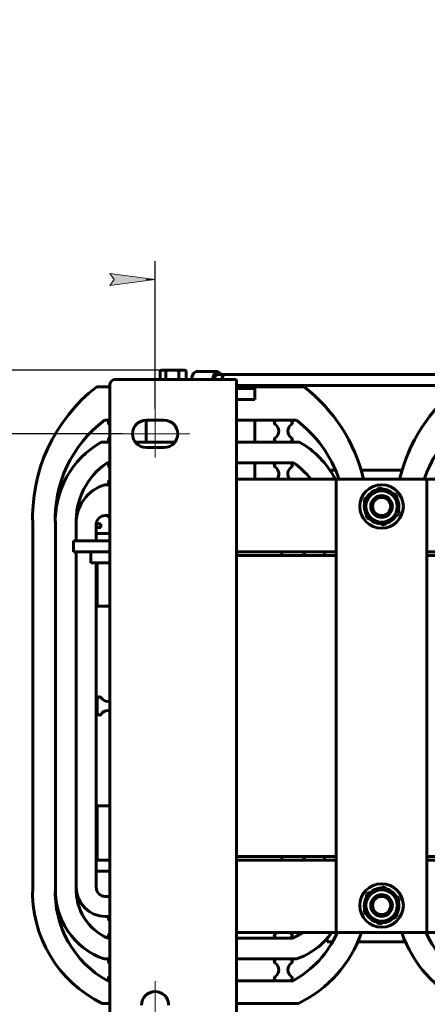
# Model space of a CAD drawing. Header units: millimetres. Extents: x 0 to 297, y 0 to 420.
# Tile 19 of 23: x 100 to 145, y 311 to 420. Entities that reach past the tile are written whole.
import ezdxf

# ---------------------------------------------------------------- set-up
doc = ezdxf.new("R2010")
doc.units = ezdxf.units.MM
for name, pattern in [('K5LT_AXLED', [19.5, 15, -1.5, 1.5, -1.5]), ('K5LT_BASIC', [0]), ('K5LT_THIN', [0])]:
    doc.linetypes.add(name, pattern=pattern)
doc.layers.add('Системный слой', color=7, linetype='Continuous')
doc.styles.add('KDIMTEXTSTYLE', font='GOST_AU.SHX', dxfattribs={"width": 0.96, "oblique": 15, "height": 5})
doc.dimstyles.new('KDIMSTYLE (0.20)', dxfattribs={"dimtxt": 5, "dimasz": 1, "dimexe": 2, "dimexo": 0, "dimgap": 1, "dimtad": 1, "dimlfac": 5, "dimtxsty": 'KDIMTEXTSTYLE', "dimsah": 1, "dimcen": 0, "dimdle": 1, "dimadec": 0, "dimazin": 0, "dimtfac": 0.667, "dimtmove": 0, "dimatfit": 3, "dimfxl": 1, "dimtvp": 1, "dimtolj": 1, "dimtzin": 0, "dimarcsym": 0})

# ---------------------------------------------------------------- blocks, each defined once
blk = doc.blocks.new('U133')
at = {"layer": 'Системный слой', "color": 150, "linetype": 'K5LT_BASIC', "lineweight": 60, "true_color": 0x0080ff}
for p, q in [((123.06, 380.87), (124.97, 380.87)), ((124.97, 380.87), (124.98, 380.87)), ((124.98, 380.87), (124.99, 380.87)), ((124.99, 380.87), (125, 380.87)), ((125, 380.87), (125.01, 380.87)), ((125.01, 380.87), (125.02, 380.87)), ((125.02, 380.87), (125.03, 380.87)), ((125.03, 380.87), (125.04, 380.87)), ((125.04, 380.87), (125.05, 380.87)), ((125.05, 380.87), (125.07, 380.87)), ((125.07, 380.87), (125.07, 380.87)), ((125.07, 380.87), (125.09, 380.87)), ((125.09, 380.87), (125.11, 380.87)), ((125.11, 380.87), (125.15, 380.87)), ((125.15, 380.87), (125.15, 380.87)), ((125.15, 380.87), (125.17, 380.87)), ((125.17, 380.87), (125.19, 380.87)), ((125.19, 380.87), (125.24, 380.87)), ((125.24, 380.87), (125.33, 380.87)), ((125.33, 380.87), (125.52, 380.87)), ((125.52, 380.87), (125.6, 380.87)), ((125.6, 380.87), (125.61, 380.87)), ((125.61, 380.87), (125.62, 380.87)), ((125.62, 380.87), (125.63, 380.87)), ((125.63, 380.87), (125.64, 380.87)), ((125.64, 380.87), (125.65, 380.87)), ((125.65, 380.87), (125.66, 380.87)), ((125.66, 380.87), (125.67, 380.87)), ((125.67, 380.87), (125.68, 380.87)), ((125.68, 380.87), (125.69, 380.87)), ((125.69, 380.87), (125.69, 380.87)), ((125.69, 380.87), (125.71, 380.87)), ((125.71, 380.87), (125.72, 380.87)), ((125.72, 380.87), (125.73, 380.87)), ((125.73, 380.87), (125.74, 380.87)), ((125.74, 380.87), (125.76, 380.87)), ((125.76, 380.87), (125.81, 380.87)), ((125.81, 380.87), (125.82, 380.87)), ((125.82, 380.87), (125.83, 380.87)), ((125.83, 380.87), (125.84, 380.87)), ((125.84, 380.87), (125.86, 380.87)), ((125.86, 380.87), (125.91, 380.87)), ((125.91, 380.87), (126.01, 380.87)), ((126.01, 380.87), (126.02, 380.87)), ((126.02, 380.87), (126.04, 380.87)), ((126.04, 380.87), (126.07, 380.87)), ((126.07, 380.87), (126.13, 380.87)), ((126.13, 380.87), (126.25, 380.87)), ((126.25, 380.87), (126.31, 380.87)), ((126.31, 380.87), (126.32, 380.87)), ((126.32, 380.87), (126.34, 380.87)), ((126.34, 380.87), (126.37, 380.87)), ((126.37, 380.87), (126.44, 380.87)), ((126.44, 380.87), (126.57, 380.87)), ((126.57, 380.87), (126.63, 380.87)), ((126.63, 380.87), (126.64, 380.87)), ((126.64, 380.87), (126.65, 380.87)), ((126.65, 380.87), (126.69, 380.87)), ((126.69, 380.87), (126.76, 380.87)), ((126.76, 380.87), (126.89, 380.87)), ((126.89, 380.87), (126.94, 380.87)), ((126.94, 380.87), (126.95, 380.87)), ((126.95, 380.87), (126.97, 380.87)), ((126.97, 380.87), (126.99, 380.87)), ((126.99, 380.87), (127.04, 380.87)), ((127.04, 380.87), (127.14, 380.87)), ((127.14, 380.87), (127.34, 380.87)), ((127.34, 380.87), (127.73, 380.87)), ((127.73, 380.87), (128.53, 380.87)), ((128.53, 380.87), (130.11, 380.87)), ((130.11, 380.87), (133.28, 380.87)), ((133.28, 380.87), (139.61, 380.87)), ((139.61, 380.87), (152.28, 380.87)), ((152.28, 380.87), (177.62, 380.87)), ((177.62, 380.87), (212.6, 380.87)), ((212.6, 380.87), (225.01, 380.87)), ((225.01, 380.87), (225.04, 380.87)), ((225.04, 380.87), (225.06, 380.87)), ((225.06, 380.87), (225.07, 380.87)), ((225.07, 380.87), (225.08, 380.87)), ((225.08, 380.87), (225.1, 380.87)), ((225.1, 380.87), (225.12, 380.87)), ((225.12, 380.87), (225.14, 380.87)), ((225.14, 380.87), (225.18, 380.87)), ((225.18, 380.87), (225.24, 380.87)), ((225.24, 380.87), (225.25, 380.87)), ((225.25, 380.87), (225.26, 380.87)), ((225.26, 380.87), (225.29, 380.87)), ((225.29, 380.87), (225.3, 380.87)), ((225.3, 380.87), (225.31, 380.87)), ((225.31, 380.87), (225.33, 380.87)), ((225.33, 380.87), (225.35, 380.87)), ((225.35, 380.87), (225.36, 380.87)), ((225.36, 380.87), (225.37, 380.87)), ((225.37, 380.87), (225.38, 380.87)), ((225.38, 380.87), (225.39, 380.87)), ((225.39, 380.87), (225.41, 380.87)), ((225.41, 380.87), (225.44, 380.87)), ((225.44, 380.87), (225.45, 380.87)), ((225.45, 380.87), (225.46, 380.87)), ((225.46, 380.87), (225.49, 380.87)), ((225.49, 380.87), (225.54, 380.87)), ((225.54, 380.87), (225.55, 380.87)), ((225.55, 380.87), (225.56, 380.87)), ((225.56, 380.87), (225.57, 380.87)), ((225.57, 380.87), (225.6, 380.87)), ((225.6, 380.87), (225.65, 380.87)), ((225.65, 380.87), (225.66, 380.87)), ((225.66, 380.87), (225.67, 380.87)), ((225.67, 380.87), (225.7, 380.87)), ((225.7, 380.87), (225.75, 380.87)), ((225.75, 380.87), (225.76, 380.87)), ((225.76, 380.87), (225.77, 380.87)), ((225.77, 380.87), (225.78, 380.87)), ((225.78, 380.87), (225.79, 380.87)), ((225.79, 380.87), (225.8, 380.87)), ((225.8, 380.87), (225.82, 380.87)), ((225.82, 380.87), (225.83, 380.87)), ((225.83, 380.87), (225.84, 380.87)), ((225.84, 380.87), (225.85, 380.87)), ((225.85, 380.87), (225.87, 380.87)), ((225.87, 380.87), (225.91, 380.87)), ((225.91, 380.87), (225.98, 380.87)), ((225.98, 380.87), (226, 380.87)), ((226, 380.87), (226.01, 380.87)), ((226.01, 380.87), (226.02, 380.87)), ((226.02, 380.87), (226.05, 380.87)), ((226.05, 380.87), (226.1, 380.87)), ((226.1, 380.87), (226.11, 380.87)), ((226.11, 380.87), (226.12, 380.87)), ((226.12, 380.87), (226.13, 380.87)), ((226.13, 380.87), (226.14, 380.87)), ((226.14, 380.87), (226.15, 380.87)), ((226.15, 380.87), (226.16, 380.87)), ((226.16, 380.87), (226.18, 380.87)), ((226.18, 380.87), (226.2, 380.87)), ((226.2, 380.87), (226.21, 380.87)), ((226.21, 380.87), (226.22, 380.87)), ((226.22, 380.87), (226.24, 380.87)), ((226.24, 380.87), (226.28, 380.87)), ((226.28, 380.87), (226.29, 380.87)), ((226.29, 380.87), (226.31, 380.87)), ((226.31, 380.87), (226.33, 380.87)), ((226.33, 380.87), (226.38, 380.87)), ((226.38, 380.87), (226.45, 380.87)), ((226.45, 380.87), (226.46, 380.87)), ((226.46, 380.87), (226.48, 380.87)), ((226.48, 380.87), (226.51, 380.87)), ((226.51, 380.87), (226.55, 380.87)), ((226.55, 380.87), (226.57, 380.87)), ((226.57, 380.87), (226.58, 380.87)), ((226.58, 380.87), (226.59, 380.87)), ((226.59, 380.87), (226.6, 380.87)), ((226.6, 380.87), (226.61, 380.87)), ((226.61, 380.87), (226.63, 380.87)), ((226.63, 380.87), (226.66, 380.87)), ((226.66, 380.87), (226.7, 380.87)), ((226.7, 380.87), (226.77, 380.87)), ((226.77, 380.87), (226.79, 380.87)), ((226.79, 380.87), (226.8, 380.87)), ((226.8, 380.87), (226.81, 380.87)), ((226.81, 380.87), (226.84, 380.87)), ((226.84, 380.87), (226.85, 380.87)), ((226.85, 380.87), (226.86, 380.87)), ((226.86, 380.87), (226.88, 380.87)), ((226.88, 380.87), (226.89, 380.87)), ((226.89, 380.87), (226.9, 380.87)), ((226.9, 380.87), (226.91, 380.87)), ((226.91, 380.87), (226.92, 380.87)), ((226.92, 380.87), (226.93, 380.87)), ((226.93, 380.87), (226.94, 380.87)), ((226.94, 380.87), (226.97, 380.87)), ((226.97, 380.87), (227.03, 380.86)), ((227.03, 380.86), (227.15, 380.86)), ((227.15, 380.86), (227.16, 380.86)), ((227.16, 380.86), (227.17, 380.85)), ((227.17, 380.85), (227.2, 380.85)), ((227.2, 380.85), (227.26, 380.84)), ((227.26, 380.84), (227.29, 380.84)), ((227.29, 380.84), (227.31, 380.84)), ((227.31, 380.84), (227.32, 380.84)), ((227.32, 380.84), (227.33, 380.83)), ((227.33, 380.83), (227.34, 380.83)), ((229.8, 378.63), (229.81, 378.59)), ((229.81, 378.59), (229.81, 378.56)), ((229.81, 378.56), (229.82, 378.55)), ((229.82, 378.55), (229.82, 378.54)), ((229.82, 378.54), (229.82, 378.53)), ((229.82, 378.53), (229.82, 378.52)), ((229.82, 378.52), (229.83, 378.51)), ((229.83, 378.51), (229.83, 378.48)), ((229.83, 378.48), (229.84, 378.44)), ((229.84, 378.44), (229.85, 378.39)), ((229.85, 378.39), (229.87, 378.31)), ((229.87, 378.31), (229.87, 378.3)), ((229.87, 378.3), (229.87, 378.29)), ((229.87, 378.29), (229.87, 378.27)), ((229.87, 378.27), (229.88, 378.24)), ((229.88, 378.24), (229.88, 378.16)), ((229.88, 378.16), (229.9, 378.02)), ((229.9, 378.02), (229.9, 377.91)), ((229.9, 377.91), (229.9, 377.9)), ((229.9, 377.9), (229.9, 377.89)), ((229.9, 377.89), (229.9, 377.86)), ((229.9, 377.86), (229.9, 377.8)), ((229.9, 377.8), (229.9, 377.71)), ((229.9, 377.71), (229.9, 377.7)), ((229.9, 377.7), (229.9, 377.69)), ((229.9, 377.69), (229.9, 377.67)), ((229.9, 377.67), (229.9, 377.65)), ((229.9, 377.65), (229.9, 377.6)), ((229.9, 377.6), (229.9, 377.52)), ((229.9, 377.52), (229.9, 377.52)), ((229.9, 377.52), (229.9, 377.5)), ((229.9, 377.5), (229.9, 377.48)), ((229.9, 377.48), (229.9, 377.46)), ((229.9, 377.46), (229.9, 377.45)), ((229.9, 377.45), (229.9, 377.44)), ((229.9, 377.44), (229.9, 377.44)), ((229.9, 377.44), (229.9, 377.43)), ((229.9, 377.43), (229.9, 377.42)), ((229.9, 377.42), (229.9, 377.4)), ((229.9, 377.4), (229.9, 377.38)), ((229.9, 377.38), (229.9, 377.36)), ((229.9, 377.36), (229.9, 377.35)), ((229.9, 377.35), (229.9, 377.34)), ((229.9, 377.34), (229.9, 377.32)), ((229.9, 377.32), (229.9, 377.27)), ((229.9, 377.27), (229.9, 377.25)), ((229.9, 377.25), (229.9, 377.25)), ((229.9, 377.25), (229.9, 377.24)), ((229.9, 377.24), (229.9, 377.23)), ((229.9, 377.23), (229.9, 377.22)), ((229.9, 377.22), (229.9, 377.21)), ((229.9, 377.21), (229.9, 377.2)), ((229.9, 377.2), (229.9, 377.19)), ((229.9, 377.19), (229.9, 377.19)), ((229.9, 377.19), (229.9, 377.18)), ((229.9, 377.18), (229.9, 377.17)), ((229.9, 377.17), (229.9, 377.16)), ((229.9, 377.16), (229.9, 377.14)), ((229.9, 377.14), (229.9, 377.12)), ((229.9, 377.12), (229.9, 377.11)), ((229.9, 377.11), (229.9, 377.1)), ((229.9, 377.1), (229.9, 377.08)), ((229.9, 377.08), (229.9, 377.04)), ((229.9, 377.04), (229.9, 377.02)), ((229.9, 377.02), (229.9, 377.01)), ((229.9, 377.01), (229.9, 377)), ((229.9, 377), (229.9, 376.97)), ((229.9, 376.97), (229.9, 376.92)), ((229.9, 376.92), (229.9, 376.83)), ((229.9, 376.83), (229.9, 376.81)), ((229.9, 376.81), (229.9, 376.8)), ((229.9, 376.8), (229.9, 376.79)), ((229.9, 376.79), (229.9, 376.76)), ((229.9, 376.76), (229.9, 376.71)), ((229.9, 376.71), (229.9, 376.68)), ((229.9, 376.68), (229.9, 376.67)), ((229.9, 376.67), (229.9, 376.66)), ((229.9, 376.66), (229.9, 376.64)), ((229.9, 376.64), (229.9, 376.59)), ((229.9, 376.59), (229.9, 376.58)), ((229.9, 376.58), (229.9, 376.57)), ((229.9, 376.57), (229.9, 376.56)), ((229.9, 376.56), (229.9, 376.55)), ((229.9, 376.55), (229.9, 376.54)), ((229.9, 376.54), (229.9, 376.53)), ((229.9, 376.53), (229.9, 376.52)), ((229.9, 376.52), (229.9, 376.51)), ((229.9, 376.51), (229.9, 376.5)), ((229.9, 376.5), (229.9, 376.47)), ((229.9, 376.47), (229.9, 376.43)), ((229.9, 376.43), (229.9, 376.35)), ((229.9, 376.35), (229.9, 376.32)), ((229.9, 376.32), (229.9, 376.28)), ((229.9, 376.28), (229.9, 376.2)), ((229.9, 376.2), (229.9, 376.16)), ((229.9, 376.16), (229.9, 376.15)), ((229.9, 376.15), (229.9, 376.13)), ((229.9, 376.13), (229.9, 376.1)), ((229.9, 376.1), (229.9, 376.04)), ((229.9, 376.04), (229.9, 375.92)), ((229.9, 375.92), (229.9, 375.7)), ((229.9, 375.7), (229.9, 375.64)), ((229.9, 375.64), (229.9, 375.54)), ((229.9, 375.54), (229.9, 375.32)), ((229.9, 375.32), (229.9, 374.88)), ((229.9, 374.88), (229.9, 374.01)), ((229.9, 374.01), (229.9, 372.28)), ((229.9, 372.28), (229.9, 368.8)), ((229.9, 368.8), (229.9, 361.84)), ((229.9, 361.84), (229.9, 347.92)), ((229.9, 347.92), (229.9, 320.09)), ((229.9, 320.09), (229.9, 294.66)), ((229.9, 294.66), (229.9, 294.64)), ((229.9, 294.64), (229.9, 294.63)), ((229.9, 294.63), (229.9, 294.62)), ((229.9, 294.62), (229.9, 294.6)), ((229.9, 294.6), (229.9, 294.56)), ((229.9, 294.56), (229.9, 294.55)), ((229.9, 294.55), (229.9, 294.54)), ((229.9, 294.54), (229.9, 294.53)), ((229.9, 294.53), (229.9, 294.5)), ((229.9, 294.5), (229.9, 294.45)), ((229.9, 294.45), (229.9, 294.37)), ((229.9, 294.37), (229.9, 294.36)), ((229.9, 294.36), (229.9, 294.35)), ((229.9, 294.35), (229.9, 294.32)), ((229.9, 294.32), (229.9, 294.26)), ((229.9, 294.26), (229.9, 294.16)), ((229.9, 294.16), (229.9, 294.06)), ((229.9, 294.06), (229.9, 294.05)), ((229.9, 294.05), (229.9, 294.04)), ((229.9, 294.04), (229.9, 294.01)), ((229.9, 294.01), (229.9, 293.95)), ((229.9, 293.95), (229.9, 293.84)), ((229.9, 293.84), (229.9, 293.77)), ((229.9, 293.77), (229.9, 293.76)), ((229.9, 293.76), (229.9, 293.74)), ((229.9, 293.74), (229.9, 293.72)), ((229.9, 293.72), (229.9, 293.66)), ((229.9, 293.66), (229.9, 293.56)), ((229.9, 293.56), (229.9, 293.49)), ((229.9, 293.49), (229.9, 293.48)), ((229.9, 293.48), (229.9, 293.47)), ((229.9, 293.47), (229.9, 293.44)), ((229.9, 293.44), (229.9, 293.39)), ((229.9, 293.39), (229.9, 293.3)), ((229.9, 293.3), (229.9, 293.23)), ((229.9, 293.23), (229.9, 293.23)), ((229.9, 293.23), (229.9, 293.21)), ((229.9, 293.21), (229.9, 293.19)), ((229.9, 293.19), (229.9, 293.14)), ((229.9, 293.14), (229.9, 293.06)), ((229.9, 293.06), (229.9, 293)), ((229.9, 293), (229.9, 292.99)), ((229.9, 292.99), (229.9, 292.99)), ((229.9, 292.99), (229.9, 292.97)), ((229.9, 292.97), (229.9, 292.95)), ((229.9, 292.95), (229.9, 292.92))]:
    blk.add_line(p, q, dxfattribs=at)
blk = doc.blocks.new('U134')
at = {"layer": 'Системный слой', "color": 150, "linetype": 'K5LT_BASIC', "lineweight": 60, "true_color": 0x0080ff}
for p, q in [((122.72, 380.32), (122.78, 380.59)), ((122.78, 380.59), (122.9, 380.79)), ((122.9, 380.79), (123.06, 380.87))]:
    blk.add_line(p, q, dxfattribs=at)
blk = doc.blocks.new('U135')
at = {"layer": 'Системный слой', "color": 150, "linetype": 'K5LT_BASIC', "lineweight": 60, "true_color": 0x0080ff}
for p, q in [((124.36, 379.67), (163.15, 379.67)), ((227.27, 379.63), (227.29, 379.63)), ((227.29, 379.63), (227.3, 379.62)), ((227.3, 379.62), (227.31, 379.62)), ((227.31, 379.62), (227.32, 379.62)), ((227.32, 379.62), (227.32, 379.62)), ((227.32, 379.62), (227.33, 379.62)), ((227.33, 379.62), (227.35, 379.61)), ((227.35, 379.61), (227.37, 379.61)), ((227.37, 379.61), (227.4, 379.6)), ((227.4, 379.6), (227.42, 379.59)), ((227.42, 379.59), (227.43, 379.59)), ((227.43, 379.59), (227.44, 379.59)), ((227.44, 379.59), (227.47, 379.58)), ((227.47, 379.58), (227.51, 379.56)), ((227.51, 379.56), (227.6, 379.53)), ((227.6, 379.53), (227.61, 379.52)), ((227.61, 379.52), (227.62, 379.52)), ((227.62, 379.52), (227.65, 379.51)), ((227.65, 379.51), (227.69, 379.48)), ((227.69, 379.48), (227.77, 379.44)), ((227.77, 379.44), (227.78, 379.44)), ((227.78, 379.44), (227.79, 379.43)), ((227.79, 379.43), (227.82, 379.42)), ((227.82, 379.42), (227.86, 379.39)), ((227.86, 379.39), (227.95, 379.33)), ((227.95, 379.33), (227.95, 379.33)), ((227.95, 379.33), (227.96, 379.32)), ((227.96, 379.32), (227.97, 379.31)), ((227.97, 379.31), (227.99, 379.3)), ((227.99, 379.3), (228.03, 379.27)), ((228.03, 379.27), (228.12, 379.2)), ((228.12, 379.2), (228.14, 379.18)), ((228.14, 379.18), (228.14, 379.17)), ((228.14, 379.17), (228.15, 379.16)), ((228.15, 379.16), (228.17, 379.14)), ((228.17, 379.14), (228.21, 379.1)), ((228.21, 379.1), (228.28, 379.02)), ((228.28, 379.02), (228.29, 379.01)), ((228.29, 379.01), (228.3, 379)), ((228.3, 379), (228.31, 378.99)), ((228.31, 378.99), (228.33, 378.97)), ((228.33, 378.97), (228.36, 378.92)), ((228.36, 378.92), (228.42, 378.83)), ((228.42, 378.83), (228.43, 378.82)), ((228.43, 378.82), (228.44, 378.81)), ((228.44, 378.81), (228.44, 378.8)), ((228.44, 378.8), (228.46, 378.77)), ((228.46, 378.77), (228.48, 378.73)), ((228.48, 378.73), (228.53, 378.63)), ((228.53, 378.63), (228.54, 378.61)), ((228.54, 378.61), (228.55, 378.6)), ((228.55, 378.6), (228.55, 378.59)), ((228.55, 378.59), (228.56, 378.56)), ((228.56, 378.56), (228.58, 378.51)), ((228.58, 378.51), (228.62, 378.41)), ((228.62, 378.41), (228.62, 378.4)), ((228.62, 378.4), (228.63, 378.39)), ((228.63, 378.39), (228.63, 378.38)), ((228.63, 378.38), (228.64, 378.35)), ((228.64, 378.35), (228.65, 378.3)), ((228.65, 378.3), (228.67, 378.23)), ((228.67, 378.23), (228.67, 378.22)), ((228.67, 378.22), (228.67, 378.21)), ((228.67, 378.21), (228.68, 378.18)), ((228.68, 378.18), (228.68, 378.13)), ((228.68, 378.13), (228.69, 378.04)), ((228.69, 378.04), (228.69, 378.03)), ((228.69, 378.03), (228.69, 378.02)), ((228.69, 378.02), (228.7, 377.99)), ((228.7, 377.99), (228.7, 377.95)), ((228.7, 377.95), (228.7, 377.88)), ((228.7, 377.88), (228.7, 377.87)), ((228.7, 377.87), (228.7, 377.86)), ((228.7, 377.86), (228.7, 377.83)), ((228.7, 377.83), (228.7, 377.79)), ((228.7, 377.79), (228.7, 377.76)), ((228.7, 377.76), (228.7, 377.74)), ((228.7, 377.74), (228.7, 377.73)), ((228.7, 377.73), (228.7, 377.72)), ((228.7, 377.72), (228.7, 377.7)), ((228.7, 377.7), (228.7, 377.65)), ((228.7, 377.65), (228.7, 377.6)), ((228.7, 377.6), (228.7, 377.59)), ((228.7, 377.59), (228.7, 377.58)), ((228.7, 377.58), (228.7, 377.55)), ((228.7, 377.55), (228.7, 377.49)), ((228.7, 377.49), (228.7, 377.4)), ((228.7, 377.4), (228.7, 377.35)), ((228.7, 377.35), (228.7, 377.33)), ((228.7, 377.33), (228.7, 377.31)), ((228.7, 377.31), (228.7, 377.31)), ((228.7, 377.31), (228.7, 377.3)), ((228.7, 377.3), (228.7, 377.27)), ((228.7, 377.27), (228.7, 377.22)), ((228.7, 377.22), (228.7, 377.21)), ((228.7, 377.21), (228.7, 377.2)), ((228.7, 377.2), (228.7, 377.19)), ((228.7, 377.19), (228.7, 377.18)), ((228.7, 377.18), (228.7, 377.17)), ((228.7, 377.17), (228.7, 377.16)), ((228.7, 377.16), (228.7, 377.14)), ((228.7, 377.14), (228.7, 377.13)), ((228.7, 377.13), (228.7, 377.12)), ((228.7, 377.12), (228.7, 377.1)), ((228.7, 377.1), (228.7, 377.06)), ((228.7, 377.06), (228.7, 377.05)), ((228.7, 377.05), (228.7, 377.04)), ((228.7, 377.04), (228.7, 377.02)), ((228.7, 377.02), (228.7, 377.01)), ((228.7, 377.01), (228.7, 377)), ((228.7, 377), (228.7, 376.99)), ((228.7, 376.99), (228.7, 376.97)), ((228.7, 376.97), (228.7, 376.92)), ((228.7, 376.92), (228.7, 376.9)), ((228.7, 376.9), (228.7, 376.89)), ((228.7, 376.89), (228.7, 376.88)), ((228.7, 376.88), (228.7, 376.87)), ((228.7, 376.87), (228.7, 376.87)), ((228.7, 376.87), (228.7, 376.85)), ((228.7, 376.85), (228.7, 376.85)), ((228.7, 376.85), (228.7, 376.84)), ((228.7, 376.84), (228.7, 376.82)), ((228.7, 376.82), (228.7, 376.8)), ((228.7, 376.8), (228.7, 376.75)), ((228.7, 376.75), (228.7, 376.68)), ((228.7, 376.68), (228.7, 376.61)), ((228.7, 376.61), (228.7, 376.58)), ((228.7, 376.58), (228.7, 376.57)), ((228.7, 376.57), (228.7, 376.56)), ((228.7, 376.56), (228.7, 376.55)), ((228.7, 376.55), (228.7, 376.54)), ((228.7, 376.54), (228.7, 376.53)), ((228.7, 376.53), (228.7, 376.52)), ((228.7, 376.52), (228.7, 376.51)), ((228.7, 376.51), (228.7, 376.5)), ((228.7, 376.5), (228.7, 376.48)), ((228.7, 376.48), (228.7, 376.47)), ((228.7, 376.47), (228.7, 376.46)), ((228.7, 376.46), (228.7, 376.43)), ((228.7, 376.43), (228.7, 376.39)), ((228.7, 376.39), (228.7, 376.37)), ((228.7, 376.37), (228.7, 376.36)), ((228.7, 376.36), (228.7, 376.35)), ((228.7, 376.35), (228.7, 376.33)), ((228.7, 376.33), (228.7, 376.28)), ((228.7, 376.28), (228.7, 376.24)), ((228.7, 376.24), (228.7, 376.15)), ((228.7, 376.15), (228.7, 375.94)), ((228.7, 375.94), (228.7, 375.53)), ((228.7, 375.53), (228.7, 374.7)), ((228.7, 374.7), (228.7, 373.06)), ((228.7, 373.06), (228.7, 369.76)), ((228.7, 369.76), (228.7, 363.16)), ((228.7, 363.16), (228.7, 349.96)), ((228.7, 349.96), (228.7, 323.57)), ((228.7, 323.57), (228.7, 294.64)), ((228.7, 294.64), (228.7, 294.63)), ((228.7, 294.63), (228.7, 294.62)), ((228.7, 294.62), (228.7, 294.6)), ((228.7, 294.6), (228.7, 294.56)), ((228.7, 294.56), (228.7, 294.55)), ((228.7, 294.55), (228.7, 294.54)), ((228.7, 294.54), (228.7, 294.52)), ((228.7, 294.52), (228.7, 294.49)), ((228.7, 294.49), (228.7, 294.44)), ((228.7, 294.44), (228.7, 294.37)), ((228.7, 294.37), (228.7, 294.36)), ((228.7, 294.36), (228.7, 294.35)), ((228.7, 294.35), (228.7, 294.32)), ((228.7, 294.32), (228.7, 294.26)), ((228.7, 294.26), (228.7, 294.15)), ((228.7, 294.15), (228.7, 294.06)), ((228.7, 294.06), (228.7, 294.05)), ((228.7, 294.05), (228.7, 294.04)), ((228.7, 294.04), (228.7, 294.01)), ((228.7, 294.01), (228.7, 293.95)), ((228.7, 293.95), (228.7, 293.83)), ((228.7, 293.83), (228.7, 293.76)), ((228.7, 293.76), (228.7, 293.76)), ((228.7, 293.76), (228.7, 293.74)), ((228.7, 293.74), (228.7, 293.72)), ((228.7, 293.72), (228.7, 293.66)), ((228.7, 293.66), (228.7, 293.55)), ((228.7, 293.55), (228.7, 293.49)), ((228.7, 293.49), (228.7, 293.48)), ((228.7, 293.48), (228.7, 293.47)), ((228.7, 293.47), (228.7, 293.44)), ((228.7, 293.44), (228.7, 293.39)), ((228.7, 293.39), (228.7, 293.29)), ((228.7, 293.29), (228.7, 293.23)), ((228.7, 293.23), (228.7, 293.22)), ((228.7, 293.22), (228.7, 293.21)), ((228.7, 293.21), (228.7, 293.19)), ((228.7, 293.19), (228.7, 293.14)), ((228.7, 293.14), (228.7, 293.05)), ((228.7, 293.05), (228.7, 293)), ((228.7, 293), (228.7, 292.99)), ((228.7, 292.99), (228.7, 292.98)), ((228.7, 292.98), (228.7, 292.97)), ((228.7, 292.97), (228.7, 292.95)), ((228.7, 292.95), (228.7, 292.93)), ((228.7, 292.93), (228.7, 292.92))]:
    blk.add_line(p, q, dxfattribs=at)
blk = doc.blocks.new('U136')
at = {"layer": 'Системный слой', "color": 150, "linetype": 'K5LT_BASIC', "lineweight": 60, "true_color": 0x0080ff}
for p, q in [((135.36, 361.32), (129.36, 361.32)), ((151.36, 361.32), (145.36, 361.32)), ((175.36, 361.32), (169.36, 361.32)), ((191.36, 361.32), (185.36, 361.32))]:
    blk.add_line(p, q, dxfattribs=at)
blk = doc.blocks.new('U137')
at = {"layer": 'Системный слой', "color": 150, "linetype": 'K5LT_BASIC', "lineweight": 60, "true_color": 0x0080ff}
for p, q in [((124.36, 369.32), (135.36, 369.32)), ((145.36, 369.32), (175.36, 369.32)), ((185.36, 369.32), (196.36, 369.32))]:
    blk.add_line(p, q, dxfattribs=at)
blk = doc.blocks.new('U146')
at = {"layer": 'Системный слой', "color": 150, "linetype": 'K5LT_BASIC', "lineweight": 60, "true_color": 0x0080ff}
for start, end in [(123.3245, 132.0626), (92.9827, 112.5227), (32.9827, 72.0626), (152.9827, 192.0626), (332.9827, 12.0626), (212.9827, 252.0626), (272.9827, 312.0626)]:
    blk.add_arc((140.36, 322.32), 1.91, start, end, dxfattribs=at)
blk = doc.blocks.new('U147')
at = {"layer": 'Системный слой', "color": 150, "linetype": 'K5LT_BASIC', "lineweight": 60, "true_color": 0x0080ff}
for start, end in [(107.9374, 147.0173), (47.9374, 87.0173), (347.9374, 27.0173), (167.9374, 207.0173), (227.9374, 236.6755), (287.9374, 327.0173), (247.4773, 267.0173)]:
    blk.add_arc((140.36, 366.32), 1.91, start, end, dxfattribs=at)
blk = doc.blocks.new('U150')
at = {"layer": 'Системный слой', "color": 150, "linetype": 'K5LT_BASIC', "lineweight": 60, "true_color": 0x0080ff}
for p, q in [((135.36, 327.32), (124.36, 327.32)), ((175.36, 327.32), (145.36, 327.32)), ((196.36, 327.32), (185.36, 327.32))]:
    blk.add_line(p, q, dxfattribs=at)
blk = doc.blocks.new('U151')
at = {"layer": 'Системный слой', "color": 150, "linetype": 'K5LT_BASIC', "lineweight": 60, "true_color": 0x0080ff}
for p, q in [((108.86, 327.32), (110.36, 327.32)), ((129.36, 327.32), (131.86, 327.32)), ((148.86, 327.32), (151.36, 327.32)), ((169.36, 327.32), (171.86, 327.32)), ((188.86, 327.32), (191.36, 327.32)), ((210.36, 327.32), (211.86, 327.32))]:
    blk.add_line(p, q, dxfattribs=at)
blk = doc.blocks.new('U152')
at = {"layer": 'Системный слой', "color": 150, "linetype": 'K5LT_BASIC', "lineweight": 60, "true_color": 0x0080ff}
for p, q in [((108.86, 326.12), (110.36, 326.12)), ((210.36, 326.12), (211.86, 326.12))]:
    blk.add_line(p, q, dxfattribs=at)
blk = doc.blocks.new('U153')
at = {"layer": 'Системный слой', "color": 150, "linetype": 'K5LT_BASIC', "lineweight": 60, "true_color": 0x0080ff}
for p, q in [((135.36, 360.92), (124.36, 360.92)), ((175.36, 360.92), (145.36, 360.92)), ((196.36, 360.92), (185.36, 360.92))]:
    blk.add_line(p, q, dxfattribs=at)
blk = doc.blocks.new('U154')
at = {"layer": 'Системный слой', "color": 150, "linetype": 'K5LT_BASIC', "lineweight": 60, "true_color": 0x0080ff}
for p, q in [((124.36, 327.72), (135.36, 327.72)), ((145.36, 327.72), (175.36, 327.72)), ((185.36, 327.72), (196.36, 327.72))]:
    blk.add_line(p, q, dxfattribs=at)
blk = doc.blocks.new('U182')
at = {"layer": 'Системный слой', "color": 150, "linetype": 'K5LT_BASIC', "lineweight": 60, "true_color": 0x0080ff}
for start, end in [(51.8146, 55.1635), (304.8365, 308.1854)]:
    blk.add_arc((109.8, 374.62), 0.906, start, end, dxfattribs=at)
blk = doc.blocks.new('U183')
at = {"layer": 'Системный слой', "color": 150, "linetype": 'K5LT_BASIC', "lineweight": 60, "true_color": 0x0080ff}
for start, end in [(51.8146, 55.1635), (304.8365, 308.1854)]:
    blk.add_arc((109.8, 369.92), 0.906, start, end, dxfattribs=at)
blk = doc.blocks.new('U184')
at = {"layer": 'Системный слой', "color": 150, "linetype": 'K5LT_BASIC', "lineweight": 60, "true_color": 0x0080ff}
for start, end in [(51.8146, 55.1635), (304.8365, 308.1854)]:
    blk.add_arc((109.8, 319.92), 0.906, start, end, dxfattribs=at)
blk = doc.blocks.new('U185')
at = {"layer": 'Системный слой', "color": 150, "linetype": 'K5LT_BASIC', "lineweight": 60, "true_color": 0x0080ff}
for start, end in [(51.8146, 55.1635), (304.8365, 308.1854)]:
    blk.add_arc((109.8, 315.22), 0.906, start, end, dxfattribs=at)
blk = doc.blocks.new('U186')
at = {"layer": 'Системный слой', "color": 150, "linetype": 'K5LT_BASIC', "lineweight": 60, "true_color": 0x0080ff}
for p, q in [((108.92, 379.52), (110.36, 379.52)), ((124.36, 379.52), (131.8, 379.52))]:
    blk.add_line(p, q, dxfattribs=at)
blk = doc.blocks.new('U187')
at = {"layer": 'Системный слой', "color": 150, "linetype": 'K5LT_BASIC', "lineweight": 60, "true_color": 0x0080ff}
for p, q in [((110.36, 375.82), (109.77, 375.82)), ((130.95, 375.82), (124.36, 375.82))]:
    blk.add_line(p, q, dxfattribs=at)
blk = doc.blocks.new('U188')
at = {"layer": 'Системный слой', "color": 150, "linetype": 'K5LT_BASIC', "lineweight": 60, "true_color": 0x0080ff}
for p, q in [((110.13, 314.02), (110.36, 314.02)), ((124.36, 314.02), (130.59, 314.02))]:
    blk.add_line(p, q, dxfattribs=at)
blk = doc.blocks.new('U189')
at = {"layer": 'Системный слой', "color": 150, "linetype": 'K5LT_BASIC', "lineweight": 60, "true_color": 0x0080ff}
for p, q in [((110.36, 311.52), (109.53, 311.52)), ((131.19, 311.52), (124.36, 311.52))]:
    blk.add_line(p, q, dxfattribs=at)
blk = doc.blocks.new('U190')
at = {"layer": 'Системный слой', "color": 150, "linetype": 'K5LT_BASIC', "lineweight": 60, "true_color": 0x0080ff}
for p, q in [((134.06, 361.32), (134.06, 360.92)), ((134.06, 327.72), (134.06, 327.32))]:
    blk.add_line(p, q, dxfattribs=at)
blk = doc.blocks.new('U191')
at = {"layer": 'Системный слой', "color": 150, "linetype": 'K5LT_BASIC', "lineweight": 60, "true_color": 0x0080ff}
for p, q in [((110.36, 316.42), (109.74, 316.42)), ((130.98, 316.42), (124.36, 316.42))]:
    blk.add_line(p, q, dxfattribs=at)
blk = doc.blocks.new('U192')
at = {"layer": 'Системный слой', "color": 150, "linetype": 'K5LT_BASIC', "lineweight": 60, "true_color": 0x0080ff}
for p, q in [((110.16, 318.72), (110.36, 318.72)), ((124.36, 318.72), (130.56, 318.72))]:
    blk.add_line(p, q, dxfattribs=at)
blk = doc.blocks.new('U193')
at = {"layer": 'Системный слой', "color": 150, "linetype": 'K5LT_BASIC', "lineweight": 60, "true_color": 0x0080ff}
for p, q in [((109.43, 373.42), (110.36, 373.42)), ((113.16, 373.42), (117.56, 373.42)), ((124.36, 373.42), (131.29, 373.42))]:
    blk.add_line(p, q, dxfattribs=at)
blk = doc.blocks.new('U194')
at = {"layer": 'Системный слой', "color": 150, "linetype": 'K5LT_BASIC', "lineweight": 60, "true_color": 0x0080ff}
for p, q in [((106.66, 364.33), (106.66, 362.52)), ((106.66, 361.32), (106.66, 324.29))]:
    blk.add_line(p, q, dxfattribs=at)
blk = doc.blocks.new('U195')
at = {"layer": 'Системный слой', "color": 150, "linetype": 'K5LT_BASIC', "lineweight": 60, "true_color": 0x0080ff}
for p, q in [((110.36, 371.12), (110.08, 371.12)), ((130.64, 371.12), (124.36, 371.12))]:
    blk.add_line(p, q, dxfattribs=at)
blk = doc.blocks.new('U196')
at = {"layer": 'Системный слой', "color": 150, "linetype": 'K5LT_BASIC', "lineweight": 60, "true_color": 0x0080ff}
for p, q in [((106.66, 362.52), (106.66, 364.32)), ((106.66, 324.32), (106.66, 361.32))]:
    blk.add_line(p, q, dxfattribs=at)
blk = doc.blocks.new('U197')
at = {"layer": 'Системный слой', "color": 150, "linetype": 'K5LT_BASIC', "lineweight": 60, "true_color": 0x0080ff}
for p, q in [((108.86, 362.52), (108.86, 364.32)), ((108.86, 324.32), (108.86, 360.12))]:
    blk.add_line(p, q, dxfattribs=at)
blk = doc.blocks.new('U198')
at = {"layer": 'Системный слой', "color": 150, "linetype": 'K5LT_BASIC', "lineweight": 60, "true_color": 0x0080ff}
for p, q in [((134.06, 361.32), (134.06, 360.92)), ((134.06, 327.72), (134.06, 327.32))]:
    blk.add_line(p, q, dxfattribs=at)
blk = doc.blocks.new('U199')
at = {"layer": 'Системный слой', "color": 150, "linetype": 'K5LT_BASIC', "lineweight": 60, "true_color": 0x0080ff}
for p, q in [((131.86, 360.92), (131.86, 361.32)), ((131.86, 327.32), (131.86, 327.72))]:
    blk.add_line(p, q, dxfattribs=at)
blk = doc.blocks.new('U200')
at = {"layer": 'Системный слой', "color": 150, "linetype": 'K5LT_BASIC', "lineweight": 60, "true_color": 0x0080ff}
for p, q in [((126.36, 375.82), (126.36, 373.42)), ((126.36, 371.12), (126.36, 369.32))]:
    blk.add_line(p, q, dxfattribs=at)
blk = doc.blocks.new('U205')
at = {"layer": 'Системный слой', "color": 150, "linetype": 'K5LT_BASIC', "lineweight": 60, "true_color": 0x0080ff}
for p, q in [((119.89, 381.2), (119.6, 381.03)), ((119.4, 380.57), (119.38, 380.32)), ((119.6, 381.03), (119.4, 380.57))]:
    blk.add_line(p, q, dxfattribs=at)
blk = doc.blocks.new('U206')
at = {"layer": 'Системный слой', "color": 150, "linetype": 'K5LT_BASIC', "lineweight": 60, "true_color": 0x0080ff}
for p, q in [((121.99, 380.69), (121.9, 380.32)), ((122.22, 380.87), (121.99, 380.69))]:
    blk.add_line(p, q, dxfattribs=at)
blk = doc.blocks.new('U207')
at = {"layer": 'Системный слой', "color": 150, "linetype": 'K5LT_BASIC', "lineweight": 60, "true_color": 0x0080ff}
for p, q in [((121.88, 380.96), (122.18, 381.2)), ((122.18, 381.2), (122.22, 381.2)), ((122.25, 381.2), (122.55, 381.03)), ((121.71, 380.32), (121.88, 380.96)), ((122.55, 381.03), (122.64, 380.87))]:
    blk.add_line(p, q, dxfattribs=at)
blk = doc.blocks.new('U208')
at = {"layer": 'Системный слой', "color": 150, "linetype": 'K5LT_BASIC', "lineweight": 60, "true_color": 0x0080ff}
for p, q in [((115.93, 381.29), (115.95, 381.3)), ((115.95, 381.3), (115.97, 381.31)), ((115.97, 381.31), (115.99, 381.32)), ((115.99, 381.32), (116.07, 381.34)), ((116.07, 381.34), (116.15, 381.36)), ((116.15, 381.36), (116.23, 381.36))]:
    blk.add_line(p, q, dxfattribs=at)
blk = doc.blocks.new('U209')
at = {"layer": 'Системный слой', "color": 150, "linetype": 'K5LT_BASIC', "lineweight": 60, "true_color": 0x0080ff}
for p, q in [((122.83, 380.71), (122.72, 380.32)), ((123.06, 380.87), (122.83, 380.71))]:
    blk.add_line(p, q, dxfattribs=at)
blk = doc.blocks.new('U210')
at = {"layer": 'Системный слой', "color": 150, "linetype": 'K5LT_BASIC', "lineweight": 60, "true_color": 0x0080ff}
for p, q in [((122.01, 380.71), (121.9, 380.32)), ((122.24, 380.87), (122.01, 380.71))]:
    blk.add_line(p, q, dxfattribs=at)
blk = doc.blocks.new('KDIMARROW_01')
at = {"layer": 'Системный слой'}
blk.add_hatch(color=0, dxfattribs=at).paths.add_polyline_path([(-5, -0.66), (0, 0), (-5, 0.66), (-4.5, 0)])
at = {"layer": 'Системный слой', "color": 0, "linetype": 'K5LT_THIN', "lineweight": 18}
for p, q in [((-4.5, 0), (-5, 0.66)), ((-5, 0.66), (0, 0)), ((0, 0), (-5, -0.66)), ((-5, -0.66), (-4.5, 0)), ((0, 0), (-1, 0))]:
    blk.add_line(p, q, dxfattribs=at)

msp = doc.modelspace()

# ---------------------------------------------------------------- linework, layer by layer
at = {"layer": 'Системный слой', "color": 150, "linetype": 'K5LT_BASIC', "lineweight": 60, "true_color": 0x0080ff}
for p, q in [((115.9279, 380.3219), (115.9279, 381.294)), ((116.115, 381.3641), (115.9863, 381.3172)), ((116.2316, 381.3641), (116.115, 381.3641)), ((117.2513, 381.3641), (116.2316, 381.3641)), ((116.5353, 380.3219), (116.5353, 381.294)), ((118.3795, 381.3641), (117.2513, 381.3641)), ((117.9672, 381.294), (117.9672, 380.3219)), ((118.6046, 381.3641), (118.3795, 381.3641)), ((118.6046, 381.3641), (118.7333, 381.3172)), ((118.7917, 381.294), (118.7917, 380.3219)), ((122.217, 381.2007), (119.8885, 381.2007)), ((119.9264, 381.2007), (122.2549, 381.2007)), ((122.217, 381.2007), (122.217, 380.8671)), ((122.2549, 380.868), (122.2549, 381.2007)), ((122.7598, 380.3219), (110.9598, 380.3219)), ((123.0578, 380.868), (122.236, 380.868)), ((124.309, 380.3219), (122.7598, 380.3219)), ((110.3598, 379.7219), (110.3598, 271.9227)), ((124.3598, 271.3227), (124.3598, 379.8636)), ((124.3598, 379.3228), (126.3598, 379.3228)), ((126.3598, 379.3228), (126.3598, 378.1228)), ((126.3598, 378.1228), (124.3598, 378.1228)), ((114.3598, 373.4228), (114.3598, 375.8219)), ((114.3598, 375.8219), (116.3598, 375.8219)), ((128.7613, 375.8227), (130.2613, 375.8227)), ((116.3598, 372.8219), (114.3598, 372.8219)), ((130.2613, 373.4228), (128.7613, 373.4228)), ((128.7613, 371.1227), (130.2613, 371.1227)), ((135.2733, 370.3227), (134.6531, 370.3227)), ((142.612, 370.3227), (138.1076, 370.3227)), ((135.3598, 369.3227), (135.3598, 319.3227)), ((145.3598, 369.3227), (135.3598, 369.3227)), ((145.3598, 319.3227), (145.3598, 369.3227)), ((109.8305, 368.7228), (110.3598, 368.7228)), ((140.0893, 368.3835), (138.4399, 367.1189)), ((140.3598, 368.2714), (140.0893, 368.3835)), ((142.0092, 367.5874), (140.3598, 368.2714)), ((138.4399, 367.1189), (138.7103, 365.0581)), ((142.2797, 365.5266), (142.0092, 367.5874)), ((106.7198, 365.4452), (106.6837, 365.4452)), ((110.3598, 365.3228), (109.8598, 365.3228)), ((110.3286, 365.0628), (109.9944, 365.3228)), ((110.1403, 365.3228), (110.2093, 365.2974)), ((110.2774, 365.2852), (110.3598, 365.2848)), ((138.7103, 365.0581), (140.6303, 364.262)), ((140.6303, 364.262), (142.2797, 365.5266)), ((101.8598, 324.3542), (101.8598, 364.2353)), ((104.3598, 364.2942), (104.3598, 324.2968)), ((104.3598, 324.3366), (104.3598, 364.2772)), ((109.3648, 364.0116), (108.8598, 364.0116)), ((108.8626, 364.3978), (109.3648, 364.3978)), ((109.3648, 364.3978), (109.3648, 364.0116)), ((139.3105, 364.7268), (139.3396, 364.7972)), ((139.6703, 364.66), (139.6282, 364.5584)), ((109.2598, 363.3352), (108.8598, 363.3352)), ((110.3598, 363.3352), (109.2598, 363.3352)), ((106.3598, 362.5227), (106.9598, 362.5227)), ((106.3598, 361.3227), (106.3598, 362.5227)), ((106.9598, 362.5227), (110.3598, 362.5227)), ((108.8598, 362.5352), (109.2598, 362.5352)), ((109.2598, 362.5352), (110.3598, 362.5352)), ((109.3598, 362.5287), (109.3598, 362.5227)), ((110.3598, 362.5287), (109.3598, 362.5287)), ((110.3598, 362.5347), (109.5098, 362.5347)), ((109.5098, 362.5347), (109.5098, 362.5287)), ((106.9598, 361.3227), (106.3598, 361.3227)), ((106.9598, 361.3227), (110.3598, 361.3227)), ((108.2598, 360.1227), (108.2598, 361.3227)), ((129.3598, 361.3227), (124.3598, 361.3227)), ((129.3598, 360.9227), (124.3598, 360.9227)), ((129.3598, 360.9227), (129.3598, 361.3227)), ((131.7598, 361.3227), (131.7598, 360.9227)), ((110.3598, 360.1227), (108.2598, 360.1227)), ((108.9598, 355.3228), (108.9598, 360.1227)), ((110.3598, 355.3228), (108.9598, 355.3228)), ((108.9598, 343.5728), (108.9598, 345.0728)), ((108.9598, 327.3228), (108.9598, 333.3228)), ((108.9598, 333.3228), (110.3598, 333.3228)), ((110.3598, 327.3228), (108.9598, 327.3228)), ((124.3598, 327.7227), (129.3598, 327.7227)), ((124.3598, 327.3227), (129.3598, 327.3227)), ((129.3598, 327.7227), (129.3598, 327.3227)), ((131.7598, 327.3228), (129.3598, 327.3228)), ((131.7598, 327.7227), (131.7598, 327.3228)), ((138.7103, 323.5874), (138.4399, 321.5266)), ((140.3598, 324.2714), (138.7103, 323.5874)), ((139.3396, 323.8483), (139.3105, 323.9187)), ((139.6282, 324.0871), (139.6703, 323.9855)), ((140.6303, 324.3835), (140.3598, 324.2714)), ((142.2797, 323.1189), (140.6303, 324.3835)), ((109.8598, 323.3228), (110.3598, 323.3228)), ((142.0092, 321.0581), (142.2797, 323.1189)), ((138.4399, 321.5266), (140.0893, 320.262)), ((110.3598, 321.1228), (109.8598, 321.1228)), ((140.0893, 320.262), (142.0092, 321.0581)), ((124.3598, 319.3227), (196.3598, 319.3227)), ((135.3598, 319.3227), (145.3598, 319.3227)), ((130.2613, 318.7228), (128.7613, 318.7228)), ((134.3598, 318.7047), (134.3598, 318.3227)), ((134.3598, 318.3227), (134.9478, 318.3227)), ((137.7373, 318.3227), (142.9823, 318.3227)), ((128.7613, 316.4227), (130.2613, 316.4227)), ((130.2613, 314.0228), (128.7613, 314.0228))]:
    msp.add_line(p, q, dxfattribs=at)
at = {"layer": 'Системный слой', "color": 30, "linetype": 'K5LT_AXLED', "lineweight": 18, "true_color": 0xff8000}
for p, q in [((115.3598, 371.7227), (115.3598, 377.0782)), ((111.722, 374.3219), (119.1856, 374.3219)), ((115.3598, 313.9597), (115.3598, 306.4961))]:
    msp.add_line(p, q, dxfattribs=at)
at = {"layer": 'Системный слой', "color": 150, "linetype": 'K5LT_BASIC', "lineweight": 60, "true_color": 0x0080ff}
for centre, radius in [((140.3598, 366.3227), 2.4), ((140.3598, 366.3227), 1.725), ((140.3598, 366.3227), 1.2), ((140.3598, 366.3227), 1), ((140.3598, 322.3227), 2.4), ((140.3598, 322.3227), 1.725), ((140.3598, 322.3227), 1)]:
    msp.add_circle(centre, radius, dxfattribs=at)
for centre, radius, start, end in [((110.9598, 379.7219), 0.6, 90, 180), ((120.1434, 365.0664), 18.3024, 127.827403, 182.602578), ((120.5762, 365.0664), 18.3024, 13.447766, 52.172597), ((160.1434, 365.0664), 18.3024, 127.827403, 166.552234), ((117.93, 364.9607), 13.5866, 126.920526, 182.81193), ((110.4582, 375.5727), 0.25, 113.191375, 235.666537), ((114.3598, 374.3219), 1.5, 90, 270), ((116.3598, 374.3219), 1.5, 270, 90), ((128.7613, 375.5727), 0.25, 90, 235.666537), ((130.2613, 375.5727), 0.25, 304.333463, 90), ((122.7896, 364.9607), 13.5866, 18.726752, 53.079474), ((157.93, 364.9607), 13.5866, 126.920526, 161.273248), ((128.1029, 374.6228), 0.9059, 304.836531, 55.163469), ((130.9198, 374.6228), 0.9059, 124.836531, 235.163469), ((110.4582, 373.6728), 0.25, 124.333463, 246.808625), ((128.7613, 373.6728), 0.25, 124.333463, 270), ((130.2613, 373.6728), 0.25, 270, 55.666537), ((114.337, 364.7243), 9.9873, 119.430191, 182.565874), ((126.3825, 364.7243), 9.9873, 27.414971, 60.569809), ((114.337, 364.7243), 7.6873, 123.659586, 182.924714), ((110.4582, 370.8727), 0.25, 113.191375, 235.666537), ((128.7613, 370.8727), 0.25, 90, 235.666537), ((128.1029, 369.9228), 0.9059, 318.522745, 55.163469), ((130.9198, 369.9228), 0.9059, 124.836531, 221.477255), ((130.2613, 370.8727), 0.25, 304.333463, 90), ((126.3825, 364.7243), 7.6873, 36.740451, 56.340414), ((110.4582, 368.9728), 0.25, 124.333463, 246.808625), ((111.0861, 364.4754), 4.4291, 106.469118, 182.020603), ((104.5138, 364.9049), 0.2, 142.890934, 148.375882), ((106.7198, 365.4052), 0.04, 16.329732, 90), ((109.8598, 364.3228), 1, 90, 180), ((110.2782, 365.4852), 0.2, 249.84808, 269.753222), ((110.2058, 364.9049), 0.2, 39.632486, 52.11885), ((140.3598, 366.3227), 1.91, 236.675529, 247.477326), ((109.2098, 345.0728), 0.25, 34.333463, 180), ((110.1598, 345.7312), 0.9059, 214.836531, 282.754146), ((109.2098, 343.5728), 0.25, 180, 325.666537), ((110.1598, 342.9143), 0.9059, 77.245854, 145.163469), ((115.4337, 323.7603), 13.5869, 177.494646, 244.248381), ((115.4337, 323.7603), 11.0869, 177.226475, 241.43695), ((112.4145, 324.0259), 8.0607, 177.791057, 250.602489), ((112.4145, 324.0259), 5.7607, 177.38697, 247.010132), ((109.8598, 324.3228), 3.2, 180, 270), ((109.8598, 324.3228), 1, 180, 270), ((140.3598, 322.3227), 1.91, 112.522674, 123.324471), ((140.3598, 322.3227), 1.2, 0, 180), ((140.3598, 322.3227), 1.2, 180, 0), ((110.4582, 320.8727), 0.25, 113.191375, 235.666537), ((128.1029, 319.9228), 0.9059, 304.836531, 318.522159), ((130.9198, 319.9228), 0.9059, 221.477841, 235.163469), ((128.3051, 324.0259), 5.7607, 292.989868, 305.271829), ((125.2859, 323.7603), 11.0869, 298.56305, 336.406137), ((128.3051, 324.0259), 8.0607, 289.397511, 324.305251), ((125.2859, 323.7603), 13.5869, 295.751619, 340.937196), ((155.4337, 323.7603), 13.5869, 199.062804, 244.248381), ((155.4337, 323.7603), 11.0869, 203.593863, 241.43695), ((110.4582, 318.9728), 0.25, 124.333463, 246.808625), ((128.7613, 318.9728), 0.25, 124.333463, 270), ((130.2613, 318.9728), 0.25, 270, 55.666537), ((110.4582, 316.1727), 0.25, 113.191375, 235.666537), ((128.7613, 316.1727), 0.25, 90, 235.666537), ((128.1029, 315.2228), 0.9059, 304.836531, 55.163469), ((130.9198, 315.2228), 0.9059, 124.836531, 235.163469), ((130.2613, 316.1727), 0.25, 304.333463, 90), ((110.4582, 314.2728), 0.25, 124.333463, 246.808625), ((128.7613, 314.2728), 0.25, 124.333463, 270), ((130.2613, 314.2728), 0.25, 270, 55.666537), ((115.3598, 311.3219), 1.5, 0, 180)]:
    msp.add_arc(centre, radius, start, end, dxfattribs=at)
for points in [[(116.2316, 381.3641), (116.3338, 381.3641), (116.4349, 381.3372), (116.5353, 381.294)], [(116.5353, 381.294), (116.7721, 381.3372), (117.0104, 381.3641), (117.2513, 381.3641)], [(117.2513, 381.3641), (117.4922, 381.3641), (117.7305, 381.3372), (117.9672, 381.294)], [(117.9672, 381.294), (118.1035, 381.3372), (118.2408, 381.3641), (118.3795, 381.3641)], [(118.3795, 381.3641), (118.5182, 381.3641), (118.6554, 381.3372), (118.7917, 381.294)], [(118.7917, 381.294), (118.7722, 381.3024), (118.7528, 381.3101), (118.7333, 381.3172)]]:
    msp.add_open_spline(points, degree=3, dxfattribs=at)
msp.add_rational_spline([(124.3598, 379.8636), (124.3598, 380.0184), (124.3428, 380.172), (124.309, 380.3219)], [1, 0.994686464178, 0.994686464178, 1], degree=3, dxfattribs=at)

# ---------------------------------------------------------------- block references
at = {"layer": 'Системный слой'}
for name in ['U208', 'U205', 'U207', 'U210', 'U206', 'U209', 'U134', 'U133', 'U186', 'U135', 'U187', 'U200', 'U182', 'U193', 'U195', 'U183', 'U137', 'U147', 'U194', 'U196', 'U197', 'U153', 'U136', 'U199', 'U190', 'U198', 'U151', 'U154', 'U150', 'U152', 'U146', 'U184', 'U192', 'U191', 'U185', 'U188', 'U189']:
    msp.add_blockref(name, (0, 0), dxfattribs=at)

# ---------------------------------------------------------------- dimensions: what is measured, and where the dimension line sits
at = {"layer": 'Системный слой', "color": 7}
msp.add_linear_dim(base=(115.3598, 391.3641), p1=(205.3598, 377.9597), p2=(115.3598, 377.0782), location=(160.3598, 391.3641), text='\\H5.0;\\W0.965;\\Q15;\\H5.0;\\W0.965;\\Q15;\\Q15;Ш1', dimstyle='KDIMSTYLE (0.20)', override={"dimexo": 0, "dimblk1": 'KDIMARROW_01', "dimblk2": 'KDIMARROW_01', "dimse1": 0, "dimse2": 0, "dimclrt": 7, "dimtolj": 1}, dxfattribs=at).render()
for base, p1, p2, location, text in [((62.3598, 381.3641), (110.9598, 271.3227), (117.2513, 381.3641), (62.3598, 326.3434), '\\H5.0;\\W0.965;\\Q15;\\H5.0;\\W0.965;\\Q15;\\Q15;Г'), ((72.3598, 374.3219), (112.7606, 280.3219), (111.722, 374.3219), (72.3598, 327.3219), '\\H5.0;\\W0.965;\\Q15;\\H5.0;\\W0.965;\\Q15;\\Q15;Г1'), ((82.3598, 374.3219), (112.7606, 310.3219), (111.722, 374.3219), (82.3598, 342.3219), '\\H5.0;\\W0.965;\\Q15;\\H5.0;\\W0.965;\\Q15;\\Q15;Г2')]:
    msp.add_linear_dim(base=base, p1=p1, p2=p2, angle=90, location=location, text=text, dimstyle='KDIMSTYLE (0.20)', override={"dimexo": 0, "dimblk1": 'KDIMARROW_01', "dimblk2": 'KDIMARROW_01', "dimse1": 0, "dimse2": 0, "dimclrt": 7, "dimtolj": 1}, dxfattribs=at).render()

doc.saveas('drawing.dxf')
